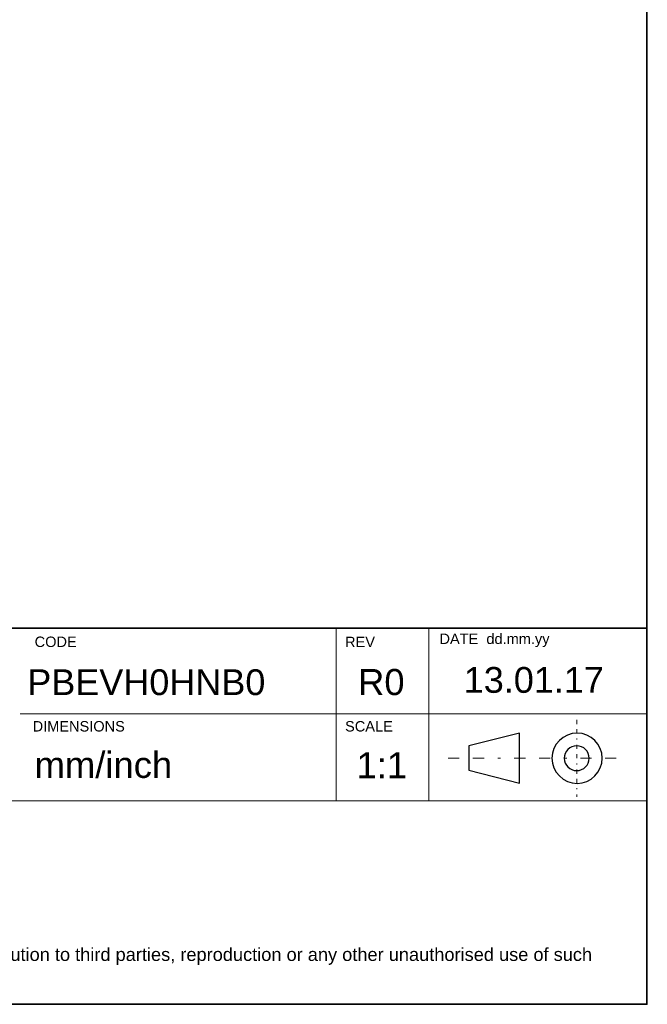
# Model space of a CAD drawing. Header units: inches. Extents: x 6 to 291, y 50 to 248.
# Tile 19 of 24: x 231 to 291, y 50 to 144. Entities that reach past the tile are written whole.
import ezdxf

# ---------------------------------------------------------------- set-up
doc = ezdxf.new("R2010")
doc.units = ezdxf.units.IN
doc.header["$MEASUREMENT"] = 0
doc.linetypes.add('AI-Linetype-1', pattern=[6.340651, 1.056781, -1.321082, 1.056781, -1.321082, 0.263843, -1.321082])
doc.linetypes.add('AI-Linetype-2', pattern=[2.376029, 0.395993, -0.495124, 0.395993, -0.495124, 0.098672, -0.495124])
doc.layers.add('Livello 1', color=7, linetype='Continuous')

# ---------------------------------------------------------------- blocks, each defined once
blk = doc.blocks.new('block 5')
at = {"layer": 'Livello 1', "color": 250, "lineweight": 25}
blk.add_lwpolyline([(278.794, 75.563), (273.937, 74.341), (273.937, 71.996), (278.794, 70.773), (278.794, 75.563)], dxfattribs=at)
blk = doc.blocks.new('block 4')
at = {"layer": 'Livello 1'}
blk.add_blockref('block 5', (0, 0), dxfattribs=at)
blk = doc.blocks.new('block 7')
at = {"layer": 'Livello 1', "color": 250, "linetype": 'AI-Linetype-1', "lineweight": 9}
blk.add_lwpolyline([(271.954, 73.152), (288.739, 73.152)], dxfattribs=at)
blk = doc.blocks.new('block 6')
at = {"layer": 'Livello 1'}
blk.add_blockref('block 7', (0, 0), dxfattribs=at)
blk = doc.blocks.new('block 9')
at = {"layer": 'Livello 1', "color": 250, "linetype": 'AI-Linetype-2', "lineweight": 9}
blk.add_lwpolyline([(284.278, 76.819), (284.278, 69.452)], dxfattribs=at)
blk = doc.blocks.new('block 8')
at = {"layer": 'Livello 1'}
blk.add_blockref('block 9', (0, 0), dxfattribs=at)
blk = doc.blocks.new('block 3')
at = {"layer": 'Livello 1', "color": 250, "lineweight": 25}
for points in [[(284.311, 75.563), (285.633, 75.563), (286.723, 74.473), (286.723, 73.152), (286.723, 71.83), (285.633, 70.74), (284.311, 70.74), (282.989, 70.74), (281.899, 71.83), (281.899, 73.152), (281.899, 74.473), (282.989, 75.563), (284.311, 75.563)], [(284.278, 74.341), (284.938, 74.341), (285.467, 73.813), (285.467, 73.152), (285.467, 72.492), (284.938, 71.963), (284.278, 71.963), (283.617, 71.963), (283.088, 72.492), (283.088, 73.152), (283.088, 73.813), (283.617, 74.341), (284.278, 74.341)]]:
    blk.add_open_spline(points, degree=3, knots=[0, 0, 0, 0, 1, 1, 1, 2, 2, 2, 3, 3, 3, 4, 4, 4, 4], dxfattribs=at)
at = {"layer": 'Livello 1'}
for name in ['block 8', 'block 4', 'block 6']:
    blk.add_blockref(name, (0, 0), dxfattribs=at)

msp = doc.modelspace()

# ---------------------------------------------------------------- linework, layer by layer
at = {"layer": 'Livello 1', "color": 7, "lineweight": 35}
for points in [[(291, 247.519), (6, 247.519), (6, 49.568), (291, 49.568), (291, 247.519)], [(291, 85.627), (192.852, 85.627), (192.852, 49.568), (291, 49.568), (291, 85.627)]]:
    msp.add_lwpolyline(points, dxfattribs=at)
at = {"layer": 'Livello 1', "color": 7, "lineweight": 18}
for points in [[(261.216, 85.627), (261.216, 69.074)], [(270.094, 85.627), (270.094, 69.074)], [(291.042, 77.389), (230.935, 77.389)], [(192.852, 69.055), (291.042, 69.055)]]:
    msp.add_lwpolyline(points, dxfattribs=at)

# ---------------------------------------------------------------- block references
at = {"layer": 'Livello 1'}
msp.add_blockref('block 3', (0, 0), dxfattribs=at)

# ---------------------------------------------------------------- texts
at = {"layer": 'Livello 1', "color": 7, "attachment_point": 7}
for s, insert, char_height in [('\\fArial|b0|i0|c0|p34;\\W1;CODE', (232.316, 83.792), 0.99907), ('\\fArial|b0|i0|c0|p34;\\W1;REV', (262.07, 83.792), 0.99907), ('\\fArial|b0|i0|c0|p34;\\W1;DATE  \\C250;dd.mm.yy', (271.121, 83.792), 0.99907), ('\\fArial|b0|i0|c0|p34;\\W1;PBEVH0HNB0', (231.61, 79.164), 2.47028), ('\\fArial|b0|i0|c0|p34;\\W1;R0', (263.317, 79.164), 2.49767), ('\\fArial|b0|i0|c0|p34;\\W1;13.01.17', (273.447, 79.382), 2.47028), ('\\fArial|b0|i0|c0|p34;\\W1;DIMENSIONS', (232.125, 75.695), 0.99907), ('\\fArial|b0|i0|c0|p34;\\W1;SCALE ', (262.07, 75.695), 0.99907), ('\\fArial|b0|i0|c0|p34;\\W1;mm/inch', (232.316, 71.226), 2.49767), ('\\fArial|b0|i0|c0|p34;\\W1;1:1', (263.17, 71.226), 2.49767), ('\\fArial|b0|i0|c0|p34;\\W1;This drawing is the propriety of CAREL; distribution to third parties, reproduction or any other unauthorised use of such', (194.313, 53.346), 1.248833)]:
    msp.add_mtext(s, dxfattribs=dict(at, insert=insert, char_height=char_height))

doc.saveas('drawing.dxf')
